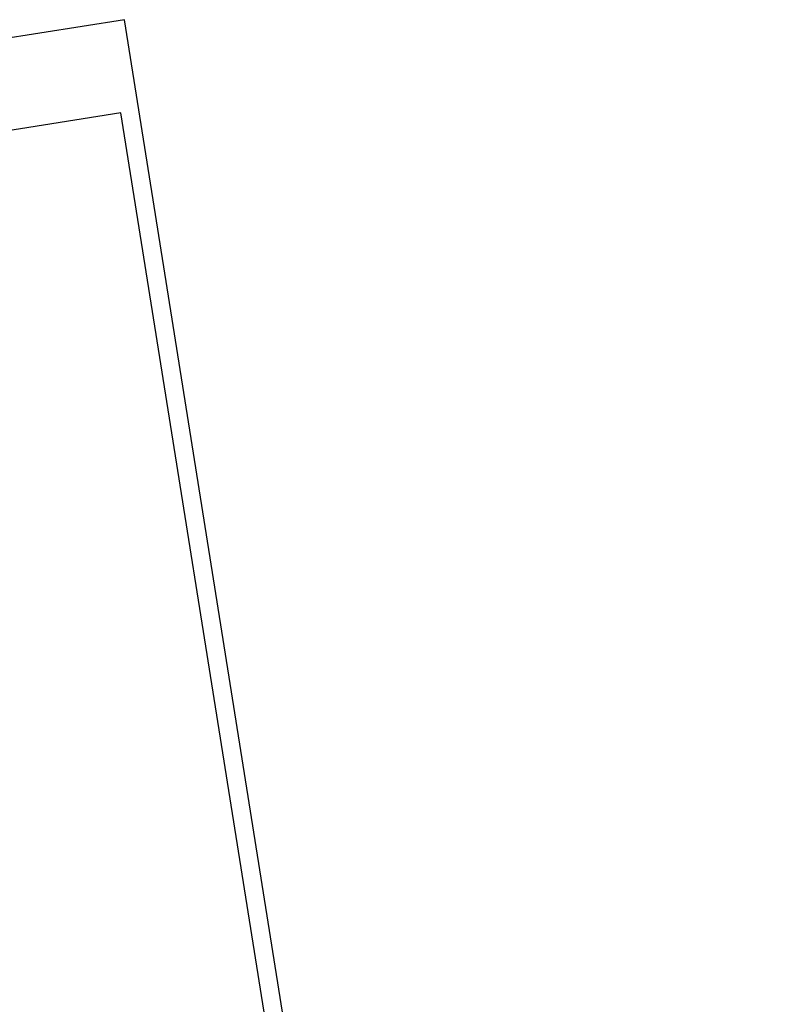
# Model space of a CAD drawing. Extents: x 447827 to 448299, y 438389 to 439851.
# Tile 21 of 21: x 448092 to 448299, y 439582 to 439851. Entities that reach past the tile are written whole.
import ezdxf

# ---------------------------------------------------------------- set-up
doc = ezdxf.new("R2010")
doc.units = 0
doc.header["$LTSCALE"] = 2
doc.header["$MEASUREMENT"] = 0
doc.linetypes.add('AUSGEZOGEN', pattern=[0])
doc.linetypes.add('STRICHPT-X3', pattern=[3, 1.5, -0.75, 0, -0.75])
doc.layers.get('0').update_dxf_attribs({"linetype": 'AUSGEZOGEN'})
for name, color, linetype in [('ACHSE', 250, 'STRICHPT-X3'), ('Planeinteilung', 6, 'CONTINUOUS'), ('RAHMEN', 250, 'AUSGEZOGEN')]:
    doc.layers.add(name, color=color, linetype=linetype)

# ---------------------------------------------------------------- blocks, each defined once
blk = doc.blocks.new('1135297')
for p, q in [((0, 297), (0, 0)), ((1135, 297), (0, 297))]:
    blk.add_line(p, q)
at = {"layer": 'RAHMEN'}
for p, q in [((950, 292), (25, 292)), ((25, 292), (25, 5))]:
    blk.add_line(p, q, dxfattribs=at)

msp = doc.modelspace()

# ---------------------------------------------------------------- linework, layer by layer
at = {"layer": 'ACHSE'}
for points in [[(448051.41, 439387.64, -0.000001), (448067.12, 439288.88, -0.000002), (448074.98, 439239.5)], [(448098.55, 439091.36, 0.000001), (448108.37, 439029.64, -0.000001), (448118.19, 438967.92, -0.000001), (448122.12, 438943.23, 0.000002), (448126.05, 438918.54, 0.000007)]]:
    msp.add_lwpolyline(points, format="xyb", dxfattribs=at)

# ---------------------------------------------------------------- block references
at = {"layer": 'Planeinteilung', "linetype": 'Continuous', "rotation": 279.041149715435}
msp.add_blockref('1135297', (447827.12, 439804.72), dxfattribs=at)

doc.saveas('drawing.dxf')
